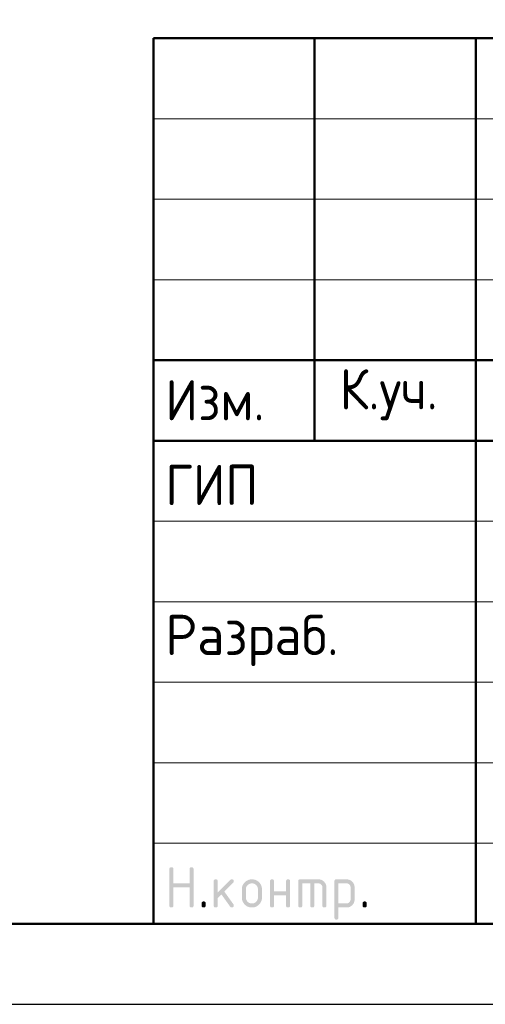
# Model space of a CAD drawing. Header units: millimetres. Extents: x 0 to 42000, y 0 to 29700.
# Tile 2 of 6: x 22170 to 25060, y 0 to 6116. Entities that reach past the tile are written whole.
import ezdxf

# ---------------------------------------------------------------- set-up
doc = ezdxf.new("R2010")
doc.units = ezdxf.units.MM
doc.layers.add('Standard', color=7, linetype='Continuous', lineweight=25)
doc.styles.add('ISOCPEUR', font='txt')

msp = doc.modelspace()

# ---------------------------------------------------------------- hatches: boundary and pattern name
at = {"layer": 'Standard', "linetype": 'Continuous', "lineweight": 25, "transparency": 33554687}
for points in [[(23099.1, 613.8), (23099.1, 838.8), (23099.1, 840.4), (23099.3, 841.7), (23099.5, 843.1), (23099.9, 844.3), (23100.3, 845.4), (23100.8, 846.4), (23101.4, 847.4), (23102.2, 848.2), (23103, 848.9), (23104, 849.5), (23104.9, 850.1), (23106.1, 850.5), (23107.3, 850.9), (23108.7, 851.1), (23110, 851.3), (23111.6, 851.3), (23113.2, 851.3), (23114.5, 851.1), (23115.9, 850.9), (23117.1, 850.5), (23118.3, 850.1), (23119.2, 849.5), (23120.2, 848.9), (23121, 848.2), (23121.8, 847.4), (23122.4, 846.4), (23123, 845.4), (23123.3, 844.3), (23123.7, 843.1), (23123.9, 841.7), (23124.1, 840.4), (23124.1, 838.8), (23124.1, 751.3), (23223.9, 751.3), (23223.9, 838.8), (23223.9, 840.4), (23224, 841.7), (23224.2, 843.1), (23224.6, 844.3), (23225, 845.4), (23225.6, 846.4), (23226.2, 847.4), (23227, 848.2), (23227.8, 848.9), (23228.7, 849.5), (23229.7, 850.1), (23230.9, 850.5), (23232.1, 850.9), (23233.4, 851.1), (23234.8, 851.3), (23236.4, 851.3), (23237.9, 851.3), (23239.3, 851.1), (23240.7, 850.9), (23241.9, 850.5), (23243, 850.1), (23244, 849.5), (23245, 848.9), (23245.8, 848.2), (23246.6, 847.4), (23247.1, 846.4), (23247.7, 845.4), (23248.1, 844.3), (23248.5, 843.1), (23248.7, 841.7), (23248.9, 840.4), (23248.9, 838.8), (23248.9, 613.8), (23248.9, 612.2), (23248.7, 610.9), (23248.5, 609.5), (23248.1, 608.3), (23247.7, 607.1), (23247.1, 606.2), (23246.6, 605.2), (23245.8, 604.4), (23245, 603.6), (23244, 603), (23243, 602.5), (23241.9, 602.1), (23240.7, 601.7), (23239.3, 601.5), (23237.9, 601.3), (23236.4, 601.3), (23234.8, 601.3), (23233.4, 601.5), (23232.1, 601.7), (23230.9, 602.1), (23229.7, 602.5), (23228.7, 603), (23227.8, 603.6), (23227, 604.4), (23226.2, 605.2), (23225.6, 606.2), (23225, 607.1), (23224.6, 608.3), (23224.2, 609.5), (23224, 610.9), (23223.9, 612.2), (23223.9, 613.8), (23223.9, 726.3), (23124.1, 726.3), (23124.1, 613.8), (23124.1, 612.2), (23123.9, 610.9), (23123.7, 609.5), (23123.3, 608.3), (23123, 607.1), (23122.4, 606.2), (23121.8, 605.2), (23121, 604.4), (23120.2, 603.6), (23119.2, 603), (23118.3, 602.5), (23117.1, 602.1), (23115.9, 601.7), (23114.5, 601.5), (23113.2, 601.3), (23111.6, 601.3), (23110, 601.3), (23108.7, 601.5), (23107.3, 601.7), (23106.1, 602.1), (23104.9, 602.5), (23104, 603), (23103, 603.6), (23102.2, 604.4), (23101.4, 605.2), (23100.8, 606.2), (23100.3, 607.1), (23099.9, 608.3), (23099.5, 609.5), (23099.3, 610.9), (23099.1, 612.2)], [(23398.9, 694), (23477.5, 772.6), (23478.4, 773.4), (23479.4, 774.1), (23480.4, 774.8), (23481.5, 775.2), (23482.7, 775.7), (23483.9, 775.9), (23485.1, 776.1), (23486.4, 776.1), (23488, 776.1), (23489.3, 775.9), (23490.7, 775.8), (23491.9, 775.4), (23493.1, 775), (23494, 774.4), (23495, 773.8), (23495.8, 773), (23496.6, 772.2), (23497.1, 771.3), (23497.7, 770.3), (23498.1, 769.1), (23498.5, 767.9), (23498.7, 766.6), (23498.9, 765.2), (23498.9, 763.7), (23498.9, 762.4), (23498.7, 761.3), (23498.4, 760.1), (23498, 759), (23497.5, 757.9), (23496.8, 756.9), (23496.1, 755.9), (23495.1, 754.9), (23440.2, 700.1), (23496.4, 621), (23497.7, 619.3), (23498.3, 617.4), (23498.9, 615.6), (23498.9, 613.6), (23498.9, 612.1), (23498.7, 610.7), (23498.5, 609.4), (23498.1, 608.2), (23497.7, 607), (23497.1, 606.1), (23496.6, 605.1), (23495.8, 604.4), (23495, 603.6), (23494, 603), (23493.1, 602.4), (23491.9, 602.1), (23490.7, 601.7), (23489.3, 601.5), (23488, 601.3), (23486.4, 601.3), (23484.8, 601.3), (23483.3, 601.6), (23481.8, 601.9), (23480.5, 602.6), (23479.2, 603.3), (23478.1, 604.3), (23477, 605.3), (23476, 606.6), (23422.2, 682.1), (23398.9, 658.8), (23398.9, 613.8), (23398.9, 612.2), (23398.7, 610.9), (23398.6, 609.5), (23398.2, 608.3), (23397.8, 607.1), (23397.2, 606.2), (23396.6, 605.2), (23395.8, 604.4), (23395, 603.6), (23394, 603), (23393.1, 602.5), (23391.9, 602.1), (23390.7, 601.7), (23389.4, 601.5), (23388, 601.3), (23386.4, 601.3), (23384.9, 601.3), (23383.5, 601.5), (23382.1, 601.7), (23380.9, 602.1), (23379.8, 602.5), (23378.8, 603), (23377.8, 603.6), (23377, 604.4), (23376.2, 605.2), (23375.7, 606.2), (23375.1, 607.1), (23374.7, 608.3), (23374.3, 609.5), (23374.1, 610.8), (23373.9, 612.2), (23373.9, 613.8), (23373.9, 763.7), (23373.9, 765.2), (23374.1, 766.6), (23374.3, 767.9), (23374.7, 769.1), (23375.1, 770.3), (23375.7, 771.3), (23376.2, 772.2), (23377, 773), (23377.8, 773.8), (23378.8, 774.4), (23379.8, 775), (23380.9, 775.4), (23382.1, 775.8), (23383.5, 775.9), (23384.9, 776.1), (23386.4, 776.1), (23388, 776.1), (23389.4, 775.9), (23390.7, 775.8), (23391.9, 775.4), (23393.1, 775), (23394, 774.4), (23395, 773.8), (23395.8, 773), (23396.6, 772.2), (23397.2, 771.3), (23397.8, 770.3), (23398.2, 769.1), (23398.6, 767.9), (23398.7, 766.6), (23398.9, 765.2), (23398.9, 763.7)], [(23748.7, 676.2), (23748.7, 613.8), (23748.7, 612.2), (23748.5, 610.8), (23748.3, 609.5), (23747.9, 608.3), (23747.5, 607.1), (23746.9, 606.2), (23746.3, 605.2), (23745.5, 604.4), (23744.8, 603.6), (23743.8, 603), (23742.8, 602.5), (23741.6, 602.1), (23740.4, 601.7), (23739.1, 601.5), (23737.7, 601.3), (23736.1, 601.3), (23734.6, 601.3), (23733.2, 601.5), (23731.8, 601.7), (23730.7, 602.1), (23729.5, 602.5), (23728.5, 603), (23727.5, 603.6), (23726.8, 604.4), (23726, 605.2), (23725.4, 606.2), (23724.8, 607.1), (23724.4, 608.3), (23724, 609.5), (23723.8, 610.8), (23723.6, 612.2), (23723.6, 613.8), (23723.6, 763.7), (23723.6, 765.2), (23723.8, 766.6), (23724, 767.9), (23724.4, 769.1), (23724.8, 770.3), (23725.4, 771.3), (23726, 772.2), (23726.8, 773), (23727.5, 773.8), (23728.5, 774.4), (23729.5, 775), (23730.7, 775.4), (23731.8, 775.8), (23733.2, 775.9), (23734.6, 776.1), (23736.1, 776.1), (23737.7, 776.1), (23739.1, 775.9), (23740.4, 775.8), (23741.6, 775.4), (23742.8, 775), (23743.8, 774.4), (23744.8, 773.8), (23745.5, 773), (23746.3, 772.2), (23746.9, 771.3), (23747.5, 770.3), (23747.9, 769.1), (23748.3, 768), (23748.5, 766.6), (23748.7, 765.2), (23748.7, 763.7), (23748.7, 701.2), (23823.3, 701.2), (23823.3, 763.7), (23823.3, 765.2), (23823.5, 766.6), (23823.7, 768), (23824.1, 769.1), (23824.5, 770.3), (23825.1, 771.3), (23825.7, 772.2), (23826.5, 773), (23827.3, 773.8), (23828.2, 774.4), (23829.2, 775), (23830.4, 775.4), (23831.6, 775.8), (23832.9, 775.9), (23834.3, 776.1), (23835.9, 776.1), (23837.4, 776.1), (23838.8, 775.9), (23840.2, 775.8), (23841.3, 775.4), (23842.5, 775), (23843.5, 774.4), (23844.5, 773.8), (23845.3, 773), (23846, 772.2), (23846.6, 771.3), (23847.2, 770.3), (23847.6, 769.1), (23848, 767.9), (23848.2, 766.6), (23848.4, 765.2), (23848.4, 763.7), (23848.4, 613.8), (23848.4, 612.2), (23848.2, 610.8), (23848, 609.5), (23847.6, 608.3), (23847.2, 607.1), (23846.6, 606.2), (23846, 605.2), (23845.3, 604.4), (23844.5, 603.6), (23843.5, 603), (23842.5, 602.5), (23841.3, 602.1), (23840.2, 601.7), (23838.8, 601.5), (23837.4, 601.3), (23835.9, 601.3), (23834.3, 601.3), (23832.9, 601.5), (23831.6, 601.7), (23830.4, 602.1), (23829.2, 602.5), (23828.2, 603), (23827.3, 603.6), (23826.5, 604.4), (23825.7, 605.2), (23825.1, 606.2), (23824.5, 607.1), (23824.1, 608.3), (23823.7, 609.5), (23823.5, 610.8), (23823.3, 612.2), (23823.3, 613.8), (23823.3, 676.2)], [(23911, 776.1), (24023.4, 776.1), (24026, 776.1), (24028.5, 775.9), (24031, 775.7), (24033.4, 775.2), (24035.8, 774.8), (24038.1, 774.1), (24040.4, 773.4), (24042.6, 772.5), (24044.8, 771.6), (24047, 770.5), (24049.1, 769.3), (24051.1, 767.9), (24053.1, 766.6), (24055, 765), (24056.9, 763.4), (24058.8, 761.6), (24060.6, 759.8), (24062.2, 757.8), (24063.8, 755.9), (24065.1, 753.9), (24066.5, 751.9), (24067.6, 749.8), (24068.8, 747.7), (24069.7, 745.4), (24070.6, 743.2), (24071.3, 740.9), (24072, 738.6), (24072.4, 736.2), (24072.9, 733.8), (24073.1, 731.3), (24073.3, 728.8), (24073.3, 726.2), (24073.3, 613.8), (24073.3, 612.2), (24073.1, 610.8), (24072.9, 609.5), (24072.6, 608.3), (24072.2, 607.1), (24071.6, 606.2), (24071, 605.2), (24070.2, 604.4), (24069.4, 603.6), (24068.4, 603), (24067.5, 602.5), (24066.3, 602.1), (24065.1, 601.7), (24063.8, 601.5), (24062.4, 601.3), (24060.8, 601.3), (24059.3, 601.3), (24057.9, 601.5), (24056.5, 601.7), (24055.3, 602.1), (24054.2, 602.5), (24053.2, 603), (24052.2, 603.6), (24051.4, 604.4), (24050.6, 605.2), (24050.1, 606.2), (24049.5, 607.1), (24049.1, 608.3), (24048.7, 609.5), (24048.5, 610.8), (24048.3, 612.2), (24048.3, 613.8), (24048.3, 726.1), (24048.3, 728.8), (24047.8, 731.2), (24047.4, 733.7), (24046.5, 735.9), (24045.6, 738.1), (24044.3, 740.1), (24042.9, 742.1), (24041.1, 743.9), (24039.3, 745.7), (24037.3, 747.1), (24035.3, 748.4), (24033.1, 749.3), (24030.9, 750.2), (24028.4, 750.7), (24026, 751.1), (24023.4, 751.1), (23998.4, 751.1), (23998.4, 613.8), (23998.4, 612.2), (23998.2, 610.8), (23998, 609.5), (23997.7, 608.3), (23997.3, 607.1), (23996.7, 606.2), (23996.1, 605.2), (23995.3, 604.4), (23994.5, 603.6), (23993.5, 603), (23992.6, 602.5), (23991.4, 602.1), (23990.2, 601.7), (23988.8, 601.5), (23987.5, 601.3), (23985.9, 601.3), (23984.3, 601.3), (23983, 601.5), (23981.6, 601.7), (23980.4, 602.1), (23979.3, 602.5), (23978.3, 603), (23977.3, 603.6), (23976.5, 604.4), (23975.7, 605.2), (23975.2, 606.2), (23974.6, 607.1), (23974.2, 608.3), (23973.8, 609.5), (23973.6, 610.8), (23973.4, 612.2), (23973.4, 613.8), (23973.4, 751.1), (23923.5, 751.1), (23923.5, 613.8), (23923.5, 612.2), (23923.3, 610.8), (23923.1, 609.5), (23922.7, 608.3), (23922.4, 607.1), (23921.8, 606.2), (23921.2, 605.2), (23920.4, 604.4), (23919.6, 603.6), (23918.6, 603), (23917.7, 602.5), (23916.5, 602.1), (23915.3, 601.7), (23913.9, 601.5), (23912.6, 601.3), (23911, 601.3), (23909.4, 601.3), (23908.1, 601.5), (23906.7, 601.7), (23905.5, 602.1), (23904.4, 602.5), (23903.4, 603), (23902.4, 603.6), (23901.6, 604.4), (23900.8, 605.2), (23900.2, 606.2), (23899.7, 607.1), (23899.3, 608.3), (23898.9, 609.5), (23898.7, 610.8), (23898.5, 612.2), (23898.5, 613.8), (23898.5, 763.7), (23898.5, 765.2), (23898.7, 766.6), (23898.9, 767.9), (23899.3, 769.1), (23899.6, 770.3), (23900.2, 771.3), (23900.8, 772.2), (23901.6, 773), (23902.4, 773.8), (23903.4, 774.4), (23904.3, 775), (23905.5, 775.4), (23906.7, 775.8), (23908, 775.9), (23909.4, 776.1)], [(23299, 626.3), (23299, 627.9), (23299.2, 629.3), (23299.4, 630.6), (23299.8, 631.8), (23300.2, 633), (23300.8, 634), (23301.3, 634.9), (23302.1, 635.7), (23302.9, 636.5), (23303.9, 637.1), (23304.9, 637.7), (23306, 638.1), (23307.2, 638.5), (23308.6, 638.7), (23309.9, 638.9), (23311.5, 638.9), (23313.1, 638.9), (23314.5, 638.7), (23315.8, 638.5), (23317, 638.1), (23318.2, 637.7), (23319.1, 637.1), (23320.1, 636.5), (23320.9, 635.7), (23321.7, 634.9), (23322.3, 634), (23322.9, 633), (23323.3, 631.8), (23323.6, 630.6), (23323.8, 629.3), (23324, 627.9), (23324, 626.3), (23324, 613.8), (23324, 612.2), (23323.8, 610.9), (23323.6, 609.5), (23323.3, 608.3), (23322.9, 607.2), (23322.3, 606.2), (23321.7, 605.2), (23320.9, 604.4), (23320.1, 603.6), (23319.1, 603), (23318.2, 602.5), (23317, 602.1), (23315.8, 601.7), (23314.5, 601.5), (23313.1, 601.3), (23311.5, 601.3), (23309.9, 601.3), (23308.6, 601.5), (23307.2, 601.7), (23306, 602.1), (23304.9, 602.5), (23303.9, 603), (23302.9, 603.6), (23302.1, 604.4), (23301.3, 605.2), (23300.8, 606.2), (23300.2, 607.2), (23299.8, 608.3), (23299.4, 609.5), (23299.2, 610.9), (23299, 612.2), (23299, 613.8)], [(24298.3, 626.3), (24298.3, 627.9), (24298.5, 629.3), (24298.7, 630.6), (24299.1, 631.8), (24299.5, 633), (24300.1, 634), (24300.6, 634.9), (24301.4, 635.7), (24302.2, 636.5), (24303.2, 637.1), (24304.2, 637.7), (24305.3, 638.1), (24306.5, 638.5), (24307.9, 638.7), (24309.3, 638.9), (24310.8, 638.9), (24312.4, 638.9), (24313.8, 638.7), (24315.1, 638.5), (24316.3, 638.1), (24317.5, 637.7), (24318.5, 637.1), (24319.4, 636.5), (24320.2, 635.7), (24321, 634.9), (24321.6, 634), (24322.2, 633), (24322.6, 631.8), (24323, 630.6), (24323.2, 629.3), (24323.3, 627.9), (24323.3, 626.3), (24323.3, 613.8), (24323.3, 612.2), (24323.2, 610.9), (24323, 609.5), (24322.6, 608.3), (24322.2, 607.2), (24321.6, 606.2), (24321, 605.2), (24320.2, 604.4), (24319.4, 603.6), (24318.5, 603), (24317.5, 602.5), (24316.3, 602.1), (24315.1, 601.7), (24313.8, 601.5), (24312.4, 601.3), (24310.8, 601.3), (24309.3, 601.3), (24307.9, 601.5), (24306.5, 601.7), (24305.3, 602.1), (24304.2, 602.5), (24303.2, 603), (24302.2, 603.6), (24301.4, 604.4), (24300.6, 605.2), (24300.1, 606.2), (24299.5, 607.2), (24299.1, 608.3), (24298.7, 609.5), (24298.5, 610.9), (24298.3, 612.2), (24298.3, 613.8)]]:
    msp.add_hatch(color=7, dxfattribs=at).paths.add_polyline_path(points, flags=16)
h = msp.add_hatch(color=7, dxfattribs=at)
h.paths.add_polyline_path([(23548.8, 663.7), (23548.8, 713.7), (23548.8, 716.9), (23549, 720.1), (23549.3, 723.2), (23549.9, 726.2), (23550.5, 729.2), (23551.3, 732.1), (23552.2, 734.9), (23553.3, 737.7), (23554.5, 740.5), (23555.9, 743.1), (23557.3, 745.8), (23559, 748.3), (23560.7, 750.8), (23562.7, 753.2), (23564.7, 755.6), (23567, 757.9), (23569.3, 760.2), (23571.7, 762.2), (23574.1, 764.2), (23576.6, 765.9), (23579.1, 767.6), (23581.8, 769), (23584.4, 770.4), (23587.2, 771.6), (23589.9, 772.7), (23592.8, 773.6), (23595.7, 774.4), (23598.7, 775), (23601.7, 775.6), (23604.8, 775.9), (23607.9, 776.1), (23611.1, 776.1), (23614.4, 776.1), (23617.6, 775.9), (23620.7, 775.6), (23623.8, 775), (23626.8, 774.5), (23629.7, 773.6), (23632.6, 772.8), (23635.4, 771.6), (23638.1, 770.5), (23640.8, 769.1), (23643.4, 767.7), (23645.9, 766), (23648.4, 764.3), (23650.8, 762.3), (23653.2, 760.3), (23655.5, 758.1), (23657.7, 755.8), (23659.7, 753.4), (23661.7, 751), (23663.4, 748.5), (23665.1, 746), (23666.5, 743.4), (23667.9, 740.7), (23669, 737.9), (23670.1, 735.2), (23671, 732.3), (23671.8, 729.4), (23672.4, 726.3), (23673, 723.3), (23673.2, 720.1), (23673.5, 717), (23673.5, 713.7), (23673.5, 663.7), (23673.5, 660.5), (23673.2, 657.4), (23673, 654.2), (23672.4, 651.2), (23671.8, 648.2), (23671, 645.4), (23670.1, 642.5), (23669, 639.7), (23667.8, 637), (23666.4, 634.3), (23665, 631.7), (23663.3, 629.2), (23661.6, 626.6), (23659.6, 624.2), (23657.6, 621.8), (23655.3, 619.5), (23653, 617.3), (23650.6, 615.3), (23648.2, 613.3), (23645.7, 611.6), (23643.2, 609.8), (23640.5, 608.4), (23637.9, 607), (23635.1, 605.9), (23632.4, 604.7), (23629.5, 603.9), (23626.6, 603), (23623.6, 602.4), (23620.6, 601.9), (23617.5, 601.6), (23614.4, 601.3), (23611.1, 601.3), (23607.9, 601.3), (23604.8, 601.6), (23601.7, 601.9), (23598.7, 602.4), (23595.7, 603), (23592.8, 603.9), (23589.9, 604.7), (23587.2, 605.9), (23584.4, 607), (23581.8, 608.4), (23579.1, 609.8), (23576.6, 611.6), (23574.1, 613.3), (23571.7, 615.3), (23569.3, 617.3), (23567, 619.5), (23564.7, 621.8), (23562.7, 624.2), (23560.7, 626.6), (23559, 629.2), (23557.3, 631.7), (23555.9, 634.3), (23554.5, 637), (23553.3, 639.7), (23552.2, 642.5), (23551.3, 645.4), (23550.5, 648.2), (23549.9, 651.2), (23549.3, 654.2), (23549, 657.4), (23548.8, 660.5)], flags=16)
h.paths.add_polyline_path([(23648.5, 663.8), (23648.5, 713.8), (23648.5, 717.7), (23647.8, 721.3), (23647.1, 724.9), (23645.7, 728.2), (23644.4, 731.5), (23642.3, 734.5), (23640.3, 737.6), (23637.5, 740.3), (23634.8, 743.1), (23631.8, 745.1), (23628.8, 747.2), (23625.5, 748.5), (23622.2, 749.9), (23618.6, 750.6), (23615, 751.3), (23611.1, 751.3), (23607.3, 751.3), (23603.7, 750.6), (23600.1, 749.9), (23596.8, 748.5), (23593.5, 747.2), (23590.5, 745.1), (23587.5, 743.1), (23584.7, 740.3), (23582, 737.6), (23580, 734.5), (23577.9, 731.5), (23576.5, 728.2), (23575.2, 724.9), (23574.5, 721.3), (23573.8, 717.7), (23573.8, 713.8), (23573.8, 663.8), (23573.8, 659.9), (23574.5, 656.3), (23575.2, 652.6), (23576.5, 649.3), (23577.9, 646), (23579.9, 643), (23581.9, 639.9), (23584.6, 637.2), (23587.4, 634.5), (23590.4, 632.5), (23593.4, 630.4), (23596.7, 629.1), (23600, 627.7), (23603.6, 627), (23607.2, 626.3), (23611.1, 626.3), (23615, 626.3), (23618.6, 627), (23622.2, 627.7), (23625.5, 629.1), (23628.8, 630.4), (23631.8, 632.5), (23634.8, 634.6), (23637.5, 637.3), (23640.3, 640.1), (23642.3, 643.1), (23644.4, 646.1), (23645.7, 649.4), (23647.1, 652.7), (23647.8, 656.3), (23648.5, 659.9)])
h = msp.add_hatch(color=7, dxfattribs=at)
h.paths.add_polyline_path([(24123.4, 763.7), (24123.4, 765.2), (24123.6, 766.6), (24123.8, 768), (24124.2, 769.1), (24124.6, 770.3), (24125.2, 771.3), (24125.8, 772.2), (24126.6, 773), (24127.3, 773.8), (24128.3, 774.4), (24129.3, 775), (24130.5, 775.4), (24131.6, 775.8), (24133, 775.9), (24134.4, 776.1), (24135.9, 776.1), (24198.3, 776.1), (24200.9, 776.1), (24203.4, 775.9), (24206, 775.7), (24208.4, 775.2), (24210.8, 774.8), (24213.1, 774.1), (24215.4, 773.4), (24217.7, 772.5), (24219.9, 771.6), (24222, 770.5), (24224.1, 769.4), (24226.1, 768), (24228.1, 766.7), (24230, 765.1), (24231.9, 763.5), (24233.7, 761.7), (24235.5, 759.9), (24237.1, 757.9), (24238.7, 756), (24240.1, 754), (24241.4, 752), (24242.6, 749.9), (24243.7, 747.8), (24244.6, 745.6), (24245.5, 743.3), (24246.2, 741), (24246.8, 738.7), (24247.3, 736.3), (24247.7, 733.9), (24248, 731.3), (24248.2, 728.8), (24248.2, 726.2), (24248.2, 651.2), (24248.2, 648.6), (24248, 646.1), (24247.7, 643.6), (24247.3, 641.2), (24246.8, 638.8), (24246.2, 636.5), (24245.5, 634.2), (24244.6, 632), (24243.7, 629.8), (24242.6, 627.7), (24241.4, 625.6), (24240.1, 623.5), (24238.7, 621.5), (24237.1, 619.6), (24235.6, 617.7), (24233.8, 615.9), (24232, 614), (24230, 612.4), (24228.1, 610.8), (24226.1, 609.5), (24224.1, 608.1), (24222, 607), (24219.9, 605.8), (24217.7, 604.9), (24215.5, 604), (24213.1, 603.3), (24210.8, 602.7), (24208.4, 602.2), (24206, 601.7), (24203.5, 601.5), (24201, 601.3), (24198.3, 601.3), (24148.5, 601.3), (24148.5, 538.9), (24148.5, 537.3), (24148.3, 535.9), (24148.1, 534.6), (24147.7, 533.4), (24147.3, 532.2), (24146.7, 531.3), (24146.1, 530.3), (24145.4, 529.5), (24144.6, 528.7), (24143.6, 528.1), (24142.6, 527.6), (24141.4, 527.2), (24140.3, 526.8), (24138.9, 526.6), (24137.5, 526.4), (24136, 526.4), (24134.4, 526.4), (24133, 526.6), (24131.6, 526.8), (24130.5, 527.2), (24129.3, 527.6), (24128.3, 528.1), (24127.3, 528.7), (24126.6, 529.5), (24125.8, 530.3), (24125.2, 531.3), (24124.6, 532.2), (24124.2, 533.4), (24123.8, 534.6), (24123.6, 535.9), (24123.4, 537.3), (24123.4, 538.9)], flags=16)
h.paths.add_polyline_path([(24148.5, 751.1), (24148.5, 626.3), (24198.3, 626.3), (24200.9, 626.3), (24203.3, 626.8), (24205.7, 627.2), (24207.9, 628.2), (24210.1, 629.1), (24212.1, 630.4), (24214.1, 631.8), (24215.9, 633.6), (24217.7, 635.4), (24219.1, 637.4), (24220.4, 639.5), (24221.3, 641.7), (24222.3, 643.9), (24222.7, 646.3), (24223.2, 648.7), (24223.2, 651.3), (24223.2, 726.1), (24223.2, 728.8), (24222.7, 731.2), (24222.3, 733.7), (24221.4, 735.9), (24220.5, 738.1), (24219.1, 740.1), (24217.8, 742.1), (24216, 743.9), (24214.2, 745.7), (24212.2, 747.1), (24210.2, 748.4), (24208, 749.3), (24205.8, 750.2), (24203.3, 750.7), (24200.9, 751.1), (24198.3, 751.1)])

# ---------------------------------------------------------------- linework, layer by layer
at = {"layer": 'Standard', "color": 7, "linetype": 'Continuous', "lineweight": 50, "transparency": 33554687}
for p, q in [((23000, 500), (23000, 6000)), ((23000, 6000), (41500, 6000)), ((24000, 3500), (24000, 6000)), ((25000, 500), (25000, 6000)), ((23000, 4000), (29500, 4000)), ((23000, 4000), (29500, 4000)), ((23000, 3500), (29500, 3500)), ((23000, 3500), (29500, 3500))]:
    msp.add_line(p, q, dxfattribs=at)
at = {"layer": 'Standard', "color": 7, "linetype": 'Continuous', "lineweight": 13, "transparency": 33554687}
for p, q in [((23000, 5500), (29500, 5500)), ((23000, 5000), (29500, 5000)), ((23000, 4500), (29500, 4500)), ((23000, 3000), (29500, 3000)), ((23000, 2500), (29500, 2500)), ((23000, 2500), (29500, 2500)), ((23000, 2000), (29500, 2000)), ((23000, 2000), (29500, 2000)), ((23000, 1500), (29500, 1500)), ((23000, 1000), (29500, 1000))]:
    msp.add_line(p, q, dxfattribs=at)
at = {"layer": 'Standard', "color": 7, "linetype": 'Continuous', "lineweight": 25, "transparency": 33554687}
msp.add_line((23000, 500), (41500, 500), dxfattribs=at)
msp.add_line((23000, 500), (41500, 500), dxfattribs=at)
msp.add_line((23000, 500), (41500, 500), dxfattribs=at)
msp.add_lwpolyline([(0, 0), (42000, 0), (42000, 29700), (0, 29700), (0, 0)], close=True, dxfattribs=at)
at = {"layer": 'Standard', "color": 7, "linetype": 'Continuous', "lineweight": 50, "transparency": 33554687}
msp.add_lwpolyline([(2000, 29200), (41500, 29200), (41500, 500), (2000, 500), (2000, 29200)], close=True, dxfattribs=at)
at = {"layer": 'Standard', "color": 7, "linetype": 'Continuous', "lineweight": 13, "transparency": 33554687}
msp.add_lwpolyline([(41500, 29200), (2000, 29200), (2000, 500), (41500, 500), (41500, 29200)], dxfattribs=at)
at = {"layer": 'Standard', "color": 7, "linetype": 'Continuous', "lineweight": 25, "transparency": 33554687}
msp.add_lwpolyline([(41500, 6000), (23000, 6000), (23000, 500), (41500, 500), (41500, 6000)], dxfattribs=at)

# ---------------------------------------------------------------- texts
at = {"layer": 'Standard', "color": 7, "linetype": 'Continuous', "lineweight": 25, "transparency": 33554687, "char_height": 250, "attachment_point": 7, "style": 'ISOCPEUR'}
for s, insert, width in [('\\W0.93;Изм.', (23074, 3627.5), 752.883), ('\\W0.93;К.уч.', (24156, 3627.5), 816.012), ('\\W0.92;ГИП', (23074, 3101.3), 689.604), ('\\W0.96;Разраб.', (23074, 2101.3), 1306.549)]:
    msp.add_mtext(s, dxfattribs=dict(at, insert=insert, width=width))

doc.saveas('drawing.dxf')
